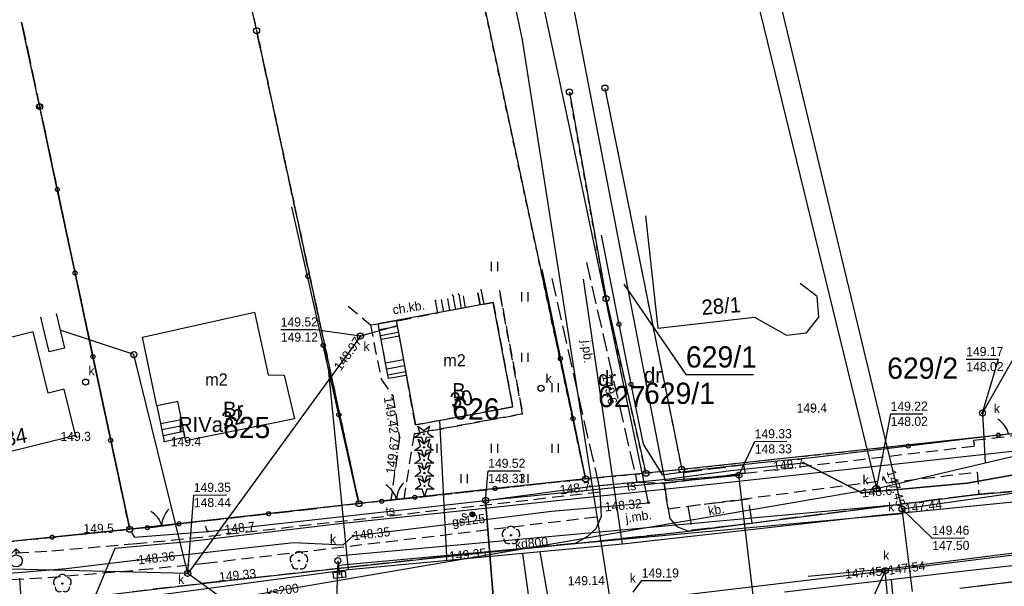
# Model space of a CAD drawing. Extents: x 7582895 to 7584772, y 6020395 to 6021139.
# Tile 29 of 49: x 7584215 to 7584296, y 6020698 to 6020745. Entities that reach past the tile are written whole.
import ezdxf
from ezdxf.enums import TextEntityAlignment as Align

# ---------------------------------------------------------------- set-up
doc = ezdxf.new("R2010")
doc.units = 0
for name, pattern in [('1_1', [0]), ('1_14', [1, -1]), ('1_OTDN_B', [0]), ('1_OTDN_BG', [0]), ('1_OTKC', [1.5, 1, -0.5]), ('1_OTKJ', [2, 1.5, -0.5]), ('1_OTKK', [0]), ('1_OTKU', [2, 1.5, -0.5]), ('1_OTZI', [1.5, 1, -0.5]), ('1_OTZT', [1.5, 1, -0.5]), ('3_EGBS', [0]), ('3_EGBSG', [0]), ('3_EGBU_A', [0]), ('4_SUGP', [0]), ('4_SUKP', [0]), ('4_SUKU', [0]), ('4_SULO', [0]), ('4_SUTP_A', [0]), ('4_SUWP', [0]), ('GDE', [0]), ('GUK', [2, 1.5, -0.5]), ('GUZ', [1, 0.5, -0.5])]:
    doc.linetypes.add(name, pattern=pattern)
doc.layers.get('0').update_dxf_attribs({"linetype": 'CONTINUOUS'})
for name, color, linetype in [('Dzialki', 7, 'GDE'), ('EADTD_T_0', 216, 'CONTINUOUS'), ('EGBB_E_T_0', 7, 'CONTINUOUS'), ('EGBB_L_0', 36, '3_EGBU_A'), ('EGBE_L_3', 7, '3_EGBS'), ('Kontury', 3, 'GUK'), ('Numery_dzialek', 7, 'CONTINUOUS'), ('Numery_konturow', 3, 'CONTINUOUS'), ('Numery_uzytkow', 3, 'CONTINUOUS'), ('OTD_L_12', 7, 'CONTINUOUS'), ('OTK_E_T_0', 7, 'CONTINUOUS'), ('OTK_E_T_1', 7, 'CONTINUOUS'), ('OTK_E_T_3', 7, 'CONTINUOUS'), ('OTK_L_0', 7, '1_OTKJ'), ('OTK_L_1', 7, '1_OTKK'), ('OTK_L_2', 7, '1_OTKC'), ('OTK_L_4', 7, '1_OTKU'), ('OTO_L_0', 7, 'CONTINUOUS'), ('OTO_L_1', 7, 'CONTINUOUS'), ('OTR_T_0', 7, 'CONTINUOUS'), ('OTR_T_1', 7, 'CONTINUOUS'), ('OTZ_L_3', 7, '1_OTZT'), ('OTZ_T_0', 96, 'CONTINUOUS'), ('OTZ_T_1', 96, 'CONTINUOUS'), ('Punkty', 7, 'CONTINUOUS'), ('SUGP_E_T_0', 52, 'CONTINUOUS'), ('SUGP_L_0', 52, '4_SUGP'), ('SUGR_T_0', 52, 'CONTINUOUS'), ('SUK_E_T_4', 36, 'CONTINUOUS'), ('SUK_L_6', 36, '4_SUKU'), ('SUK_T_1', 36, 'CONTINUOUS'), ('SUK_T_3', 36, 'CONTINUOUS'), ('SUKP_E_T_0', 36, 'CONTINUOUS'), ('SUKP_L_0', 36, '4_SUKP'), ('SUKR_T_0', 36, 'CONTINUOUS'), ('SUL_L_1', 7, '4_SULO'), ('SUP_E_T_1', 7, 'CONTINUOUS'), ('SUP_T_0', 7, 'CONTINUOUS'), ('SUP_T_4', 7, 'CONTINUOUS'), ('SUS_E_T_0', 7, 'CONTINUOUS'), ('SUS_T_0', 7, 'CONTINUOUS'), ('SUTP_E_T_0', 30, 'CONTINUOUS'), ('SUTP_L_0', 30, '4_SUTP_A'), ('SUTR_T_0', 30, 'CONTINUOUS'), ('SUW_T_2', 5, 'CONTINUOUS'), ('SUWP_L_0', 5, '4_SUWP'), ('Uzytki', 3, 'GUZ')]:
    doc.layers.add(name, color=color, linetype=linetype)

# ---------------------------------------------------------------- blocks, each defined once
blk = doc.blocks.new('GRT')
at = {"linetype": 'CONTINUOUS'}
blk.add_circle((0, 0), 0.25, dxfattribs=at)
blk = doc.blocks.new('1_OTRN')
at = {"linetype": 'CONTINUOUS'}
blk.add_circle((0, 0), 0.045, dxfattribs=at)
blk = doc.blocks.new('1_OTRS')
at = {"linetype": 'CONTINUOUS'}
blk.add_circle((0, 0), 0.045, dxfattribs=at)
blk = doc.blocks.new('1_OTZG')
at = {"linetype": 'CONTINUOUS'}
for p, q in [((-0.7823, -0.265), (-0.3012, 0.0938)), ((-0.3012, 0.0938), (-0.4937, 0.6621)), ((-0.4937, 0.6621), (-0.0039, 0.3155)), ((-0.0039, 0.3155), (0.4771, 0.6742)), ((0.4771, 0.6742), (0.2988, 0.1012)), ((0.2988, 0.1012), (0.7886, -0.2455)), ((-0.1823, -0.2575), (-0.7823, -0.265)), ((0.0103, -0.8259), (-0.1823, -0.2575)), ((0.1886, -0.2529), (0.0103, -0.8259)), ((0.7886, -0.2455), (0.1886, -0.2529))]:
    blk.add_line(p, q, dxfattribs=at)
blk.add_circle((0, 0), 0.045, dxfattribs=at)
blk = doc.blocks.new('1_OTZL')
at = {"linetype": 'CONTINUOUS'}
blk.add_circle((0, 0), 0.045, dxfattribs=at)
for centre, start, end in [((-0.357, 0.116), 102.14447, 221.86002), ((0, 0.375), 30.14012, 149.85988), ((0.357, 0.116), 318.13998, 77.85553), ((-0.22, -0.303), 174.14818, 293.85423), ((0.22, -0.303), 246.14577, 5.85182)]:
    blk.add_arc(centre, 0.375, start, end, dxfattribs=at)
blk = doc.blocks.new('1_OTZT')
at = {"linetype": 'CONTINUOUS'}
for p, q in [((-0.2625, -0.375), (-0.2625, 0.375)), ((0.2625, -0.375), (0.2625, 0.375))]:
    blk.add_line(p, q, dxfattribs=at)
blk = doc.blocks.new('4_SUPS')
at = {"linetype": 'CONTINUOUS'}
blk.add_circle((0, 0), 0.0625, dxfattribs=at)
blk = doc.blocks.new('4_SUKK')
at = {"linetype": 'CONTINUOUS'}
for p, q in [((-0.5, -0.25), (-0.5, 0.25)), ((-0.5, 0.25), (0.5, 0.25)), ((-0.175, 0.25), (-0.175, -0.25)), ((0.175, 0.25), (0.175, -0.25)), ((0.5, 0.25), (0.5, -0.25)), ((0.5, -0.25), (-0.5, -0.25))]:
    blk.add_line(p, q, dxfattribs=at)
blk = doc.blocks.new('4_SUKS')
at = {"linetype": 'CONTINUOUS'}
blk.add_circle((0, 0), 0.25, dxfattribs=at)
blk = doc.blocks.new('4_SUPK')
at = {"linetype": 'CONTINUOUS'}
blk.add_circle((0, 0), 0.25, dxfattribs=at)
blk = doc.blocks.new('4_SUPW')
at = {"linetype": 'CONTINUOUS'}
blk.add_circle((0, 0), 0.25, dxfattribs=at)
blk = doc.blocks.new('4_SUSU')
at = {"linetype": 'CONTINUOUS'}
for radius in [0.2, 0.175, 0.15, 0.125, 0.1, 0.075, 0.05, 0.025, 0.00715]:
    blk.add_circle((0, 0), radius, dxfattribs=at)
blk = doc.blocks.new('4_SUWH')
at = {"linetype": 'CONTINUOUS'}
for p, q in [((0, 1), (-0.3536, 0.6464)), ((0, 1), (0.3536, 0.6464)), ((0, 0.5), (0, 1))]:
    blk.add_line(p, q, dxfattribs=at)
blk.add_circle((0, 0), 0.5, dxfattribs=at)

msp = doc.modelspace()

# ---------------------------------------------------------------- linework, layer by layer
at = {"layer": 'Dzialki'}
for p, q in [((7584253, 6020747.62), (7584261.64, 6020707.33)), ((7584234.48, 6020744.29), (7584242.93, 6020705.3)), ((7584260.3, 6020739.23), (7584263.33, 6020722.19)), ((7584263.23, 6020739.56), (7584269.57, 6020708.12)), ((7584216.57, 6020738.04), (7584224.01, 6020703.18)), ((7584263.33, 6020722.19), (7584266.62, 6020707.8)), ((7584300.68, 6020711.48), (7584269.57, 6020708.12)), ((7584266.62, 6020707.8), (7584261.64, 6020707.33)), ((7584269.57, 6020708.12), (7584266.62, 6020707.8)), ((7584261.64, 6020707.33), (7584242.93, 6020705.3)), ((7584242.93, 6020705.3), (7584224.01, 6020703.18)), ((7584224.01, 6020703.18), (7584204.99, 6020701.23))]:
    msp.add_line(p, q, dxfattribs=at)
at = {"layer": 'EGBB_L_0', "linetype": '3_EGBU_A'}
for p, q in [((7584266.57, 6020729.04), (7584267.61, 6020719.76)), ((7584280.74, 6020722.38), (7584279.36, 6020723.44)), ((7584280.89, 6020720.67), (7584280.74, 6020722.38)), ((7584254.02, 6020721.88), (7584246, 6020720.39)), ((7584255.62, 6020713.27), (7584254.02, 6020721.88)), ((7584225.07, 6020719.03), (7584234.31, 6020721.08)), ((7584234.31, 6020721.08), (7584235.45, 6020715.91)), ((7584246, 6020720.39), (7584247.6, 6020711.78)), ((7584267.61, 6020719.76), (7584275.58, 6020720.66)), ((7584275.58, 6020720.66), (7584278.21, 6020719.18)), ((7584279.87, 6020719.38), (7584280.89, 6020720.67)), ((7584216.04, 6020719.46), (7584206.86, 6020717.19)), ((7584217.28, 6020714.41), (7584216.04, 6020719.46)), ((7584226.25, 6020713.36), (7584225.07, 6020719.03)), ((7584278.21, 6020719.18), (7584279.87, 6020719.38)), ((7584235.45, 6020715.91), (7584236.76, 6020715.88)), ((7584236.76, 6020715.88), (7584237.6, 6020712.28)), ((7584218.6, 6020714.74), (7584217.28, 6020714.41)), ((7584219.53, 6020710.95), (7584218.6, 6020714.74)), ((7584227.97, 6020713.72), (7584226.25, 6020713.36)), ((7584228.63, 6020710.48), (7584227.97, 6020713.72)), ((7584247.6, 6020711.78), (7584255.62, 6020713.27)), ((7584237.6, 6020712.28), (7584228.63, 6020710.48)), ((7584209.05, 6020708.36), (7584219.53, 6020710.95))]:
    msp.add_line(p, q, dxfattribs=at)
at = {"layer": 'EGBE_L_3', "linetype": '3_EGBS'}
for p, q in [((7584249.44, 6020721.03), (7584249.24, 6020722.04)), ((7584249.73, 6020722.12), (7584249.91, 6020721.12)), ((7584250.23, 6020722.21), (7584250.4, 6020721.21)), ((7584250.72, 6020722.29), (7584250.89, 6020721.3)), ((7584251.21, 6020722.38), (7584251.38, 6020721.39)), ((7584251.52, 6020722.43), (7584251.7, 6020721.45)), ((7584252.75, 6020722.67), (7584252.93, 6020721.68)), ((7584251.7, 6020721.45), (7584249.44, 6020721.03)), ((7584252.93, 6020721.68), (7584251.7, 6020721.45)), ((7584246, 6020720.39), (7584244.53, 6020720.11)), ((7584244.53, 6020720.12), (7584246, 6020720.39)), ((7584244.76, 6020718.84), (7584244.53, 6020720.12)), ((7584246.09, 6020719.9), (7584244.62, 6020719.62)), ((7584246.18, 6020719.41), (7584244.71, 6020719.13)), ((7584246.24, 6020719.11), (7584244.76, 6020718.84)), ((7584245.13, 6020716.87), (7584244.76, 6020718.84)), ((7584246.24, 6020719.11), (7584246.6, 6020717.15)), ((7584246.6, 6020717.15), (7584245.13, 6020716.87)), ((7584245.37, 6020715.62), (7584245.13, 6020716.87)), ((7584246.69, 6020716.66), (7584245.22, 6020716.38)), ((7584246.78, 6020716.17), (7584245.32, 6020715.89)), ((7584246.84, 6020715.87), (7584245.37, 6020715.62)), ((7584227.97, 6020713.72), (7584226.25, 6020713.36)), ((7584226.25, 6020713.36), (7584226.55, 6020711.89)), ((7584228.27, 6020712.24), (7584227.97, 6020713.72)), ((7584226.55, 6020711.89), (7584228.27, 6020712.24)), ((7584226.56, 6020711.89), (7584228.27, 6020712.24)), ((7584228.57, 6020710.77), (7584228.27, 6020712.24)), ((7584226.66, 6020711.4), (7584228.37, 6020711.75)), ((7584226.76, 6020710.91), (7584228.47, 6020711.26)), ((7584226.86, 6020710.42), (7584228.57, 6020710.77))]:
    msp.add_line(p, q, dxfattribs=at)
at = {"layer": 'EGBE_L_3', "linetype": '3_EGBSG'}
for p, q in [((7584246, 6020720.39), (7584246.24, 6020719.11)), ((7584246.6, 6020717.15), (7584246.84, 6020715.87)), ((7584226.55, 6020711.89), (7584226.86, 6020710.42))]:
    msp.add_line(p, q, dxfattribs=at)
at = {"layer": 'EGBE_L_3', "linetype": '3_EGBS'}
for p in [(7584249.24, 6020722.04), (7584246.6, 6020717.15), (7584226.86, 6020710.42)]:
    msp.add_point(p, dxfattribs=at)
at = {"layer": 'Kontury'}
for p, q in [((7584242.93, 6020705.3), (7584234.05, 6020746.3)), ((7584215.09, 6020745), (7584224.01, 6020703.18)), ((7584224.01, 6020703.18), (7584242.93, 6020705.3))]:
    msp.add_line(p, q, dxfattribs=at)
at = {"layer": 'Numery_dzialek', "linetype": 'CONTINUOUS'}
for p, q in [((7584264.807, 6020723.384), (7584269.918, 6020715.933)), ((7584269.918, 6020715.933), (7584275.492, 6020715.933))]:
    msp.add_line(p, q, dxfattribs=at)
at = {"layer": 'OTD_L_12', "linetype": '1_OTDN_B'}
for p, q in [((7584252.98, 6020722.98), (7584253.23, 6020721.73)), ((7584253.23, 6020721.73), (7584252.93, 6020721.68))]:
    msp.add_line(p, q, dxfattribs=at)
at = {"layer": 'OTD_L_12', "linetype": '1_1'}
for p, q in [((7584250.79, 6020722.31), (7584250.63, 6020722.53)), ((7584251.28, 6020722.39), (7584251.11, 6020722.62))]:
    msp.add_line(p, q, dxfattribs=at)
at = {"layer": 'OTD_L_12', "linetype": '1_OTDN_BG'}
msp.add_line((7584252.93, 6020721.68), (7584252.75, 6020722.67), dxfattribs=at)
at = {"layer": 'OTK_L_0', "linetype": '1_OTKJ'}
for p, q in [((7584261.7, 6020725.17), (7584265.88, 6020707.07)), ((7584262.75, 6020706.8), (7584258.77, 6020724.29)), ((7584262.75, 6020706.8), (7584265.88, 6020707.07)), ((7584262.84, 6020706.24), (7584262.75, 6020706.8)), ((7584265.88, 6020707.07), (7584268.11, 6020706.98)), ((7584268.11, 6020706.98), (7584268.44, 6020704.86)), ((7584262.96, 6020704.26), (7584262.84, 6020706.24)), ((7584293.04, 6020705.93), (7584270.14, 6020703.02)), ((7584294, 6020706.05), (7584293.04, 6020705.93)), ((7584299.38, 6020706.52), (7584294, 6020706.05)), ((7584262.52, 6020703.23), (7584262.96, 6020704.26)), ((7584268.44, 6020704.86), (7584268.58, 6020704.08)), ((7584268.58, 6020704.08), (7584269.16, 6020703.4)), ((7584269.16, 6020703.4), (7584270.14, 6020703.02)), ((7584260.74, 6020702.02), (7584270.14, 6020703.02)), ((7584260.74, 6020702.02), (7584261.83, 6020702.6)), ((7584261.83, 6020702.6), (7584262.52, 6020703.23)), ((7584260.74, 6020702.02), (7584249.39, 6020700.85)), ((7584249.39, 6020700.85), (7584243.69, 6020700.22)), ((7584243.69, 6020700.22), (7584231.42, 6020698.87)), ((7584311.36, 6020700.63), (7584292.54, 6020698.29)), ((7584231.42, 6020698.87), (7584224.28, 6020698.03))]:
    msp.add_line(p, q, dxfattribs=at)
at = {"layer": 'OTK_L_1', "linetype": '1_OTKK'}
for p, q in [((7584270.14, 6020703.02), (7584293.04, 6020705.93)), ((7584293.04, 6020705.93), (7584294, 6020706.05)), ((7584294, 6020706.05), (7584299.38, 6020706.52)), ((7584260.74, 6020702.02), (7584265.95, 6020702.57)), ((7584265.95, 6020702.57), (7584270.14, 6020703.02)), ((7584250.38, 6020700.96), (7584260.74, 6020702.02)), ((7584231.42, 6020698.87), (7584250.38, 6020700.96)), ((7584311.36, 6020700.63), (7584292.54, 6020698.29)), ((7584214.42, 6020696.88), (7584231.42, 6020698.87))]:
    msp.add_line(p, q, dxfattribs=at)
at = {"layer": 'OTK_L_2', "linetype": '1_OTKC'}
for p, q in [((7584252.98, 6020722.98), (7584253.23, 6020721.73)), ((7584256.44, 6020712.7), (7584254.52, 6020722.9)), ((7584249.44, 6020721.03), (7584249.24, 6020722.04)), ((7584242.04, 6020721.57), (7584243.88, 6020720.05)), ((7584253.23, 6020721.73), (7584254.02, 6020721.88)), ((7584254.02, 6020721.88), (7584255.62, 6020713.27)), ((7584244.53, 6020720.12), (7584246, 6020720.39)), ((7584246, 6020720.39), (7584246.26, 6020720.39)), ((7584246.26, 6020720.39), (7584249.44, 6020721.03)), ((7584243.88, 6020720.05), (7584244.77, 6020715.55)), ((7584244.76, 6020718.84), (7584244.53, 6020720.12)), ((7584245.13, 6020716.87), (7584244.76, 6020718.84)), ((7584245.37, 6020715.62), (7584245.13, 6020716.87)), ((7584244.77, 6020715.55), (7584245.72, 6020714.17)), ((7584246.84, 6020715.87), (7584245.37, 6020715.62)), ((7584247.6, 6020711.78), (7584246.84, 6020715.87)), ((7584245.72, 6020714.17), (7584246.28, 6020710.75)), ((7584255.62, 6020713.27), (7584247.6, 6020711.78)), ((7584247.48, 6020711.05), (7584256.44, 6020712.7)), ((7584246.28, 6020710.75), (7584245.57, 6020705.58)), ((7584247.48, 6020711.05), (7584246.63, 6020705.7)), ((7584293.69, 6020710.53), (7584297.86, 6020711.01)), ((7584274.82, 6020707.81), (7584293.73, 6020710.04)), ((7584293.73, 6020710.04), (7584293.69, 6020710.53)), ((7584269.78, 6020707.18), (7584274.82, 6020707.81)), ((7584286.17, 6020707.2), (7584286.2, 6020707.53)), ((7584286.2, 6020707.53), (7584286.48, 6020707.01)), ((7584286.48, 6020707.01), (7584293.96, 6020707.9)), ((7584293.96, 6020707.9), (7584294.1, 6020706.06)), ((7584268.11, 6020706.98), (7584269.78, 6020707.18)), ((7584268.44, 6020704.86), (7584268.11, 6020706.98)), ((7584268.44, 6020704.86), (7584286.17, 6020707.2)), ((7584262.84, 6020706.24), (7584229.93, 6020702.51)), ((7584262.96, 6020704.26), (7584262.84, 6020706.24)), ((7584294.1, 6020706.06), (7584297.52, 6020706.36)), ((7584246.63, 6020705.7), (7584245.57, 6020705.58)), ((7584230.26, 6020700.38), (7584262.96, 6020704.26)), ((7584229.93, 6020702.51), (7584224.56, 6020701.97)), ((7584224.56, 6020701.97), (7584217.18, 6020701.35)), ((7584217.18, 6020701.35), (7584211.56, 6020701.01)), ((7584224.94, 6020699.85), (7584230.26, 6020700.38)), ((7584209.77, 6020698.79), (7584217.29, 6020699.21)), ((7584217.29, 6020699.21), (7584224.94, 6020699.85))]:
    msp.add_line(p, q, dxfattribs=at)
at = {"layer": 'OTK_L_2', "linetype": '1_14'}
msp.add_line((7584243.88, 6020720.05), (7584244.53, 6020720.12), dxfattribs=at)
at = {"layer": 'OTK_L_4', "linetype": '1_OTKU'}
for p, q in [((7584269.74, 6020707.87), (7584274.67, 6020708.5)), ((7584274.67, 6020708.5), (7584274.82, 6020707.81)), ((7584269.78, 6020707.18), (7584269.74, 6020707.87)), ((7584274.82, 6020707.81), (7584269.78, 6020707.18)), ((7584275.09, 6020705.65), (7584270.08, 6020705.06)), ((7584270.08, 6020705.06), (7584270.42, 6020703.12)), ((7584275.38, 6020703.67), (7584275.09, 6020705.65)), ((7584270.42, 6020703.12), (7584275.38, 6020703.67))]:
    msp.add_line(p, q, dxfattribs=at)
at = {"layer": 'OTO_L_0'}
for p, q in [((7584216.55, 6020738.1), (7584215.08, 6020745)), ((7584218.03, 6020731.2), (7584216.55, 6020738.1)), ((7584219.5, 6020724.31), (7584218.03, 6020731.2)), ((7584238.69, 6020724.05), (7584237.4, 6020729.77)), ((7584262.91, 6020727.44), (7584264.39, 6020720.09)), ((7584258.03, 6020724.59), (7584259.56, 6020717.25)), ((7584220.97, 6020717.41), (7584219.5, 6020724.31)), ((7584239.98, 6020718.34), (7584238.69, 6020724.05)), ((7584264.39, 6020720.09), (7584265.38, 6020715.14)), ((7584241.27, 6020712.62), (7584239.98, 6020718.34)), ((7584222.44, 6020710.51), (7584220.97, 6020717.41)), ((7584259.56, 6020717.25), (7584260.6, 6020712.3)), ((7584265.38, 6020715.14), (7584266.38, 6020710.2)), ((7584242.92, 6020705.3), (7584241.27, 6020712.62)), ((7584260.6, 6020712.3), (7584261.63, 6020707.35)), ((7584295.71, 6020710.94), (7584288.27, 6020710.04)), ((7584224.01, 6020703.18), (7584222.44, 6020710.51)), ((7584266.38, 6020710.2), (7584267.99, 6020707.63)), ((7584288.27, 6020710.04), (7584280.55, 6020709.11)), ((7584280.55, 6020709.11), (7584275.82, 6020708.63)), ((7584275.82, 6020708.63), (7584270.59, 6020708.04)), ((7584261.63, 6020707.35), (7584254.17, 6020706.54)), ((7584270.59, 6020708.04), (7584267.99, 6020707.63)), ((7584254.17, 6020706.54), (7584247.54, 6020705.81)), ((7584242.92, 6020705.3), (7584235.47, 6020704.46)), ((7584244.8, 6020705.49), (7584242.92, 6020705.3)), ((7584235.47, 6020704.46), (7584228.08, 6020703.63)), ((7584225.47, 6020703.31), (7584224.01, 6020703.18)), ((7584210.15, 6020701.79), (7584217.61, 6020702.53)), ((7584217.61, 6020702.53), (7584224.01, 6020703.18))]:
    msp.add_line(p, q, dxfattribs=at)
for centre in [(7584216.55, 6020738.1), (7584218.03, 6020731.2), (7584219.5, 6020724.31), (7584238.69, 6020724.05), (7584264.39, 6020720.09), (7584239.98, 6020718.34), (7584220.97, 6020717.41), (7584259.56, 6020717.25), (7584265.38, 6020715.14), (7584241.27, 6020712.62), (7584260.6, 6020712.3), (7584222.44, 6020710.51), (7584288.27, 6020710.04), (7584254.17, 6020706.54), (7584235.47, 6020704.46), (7584217.61, 6020702.53)]:
    msp.add_circle(centre, 0.17, dxfattribs=at)
at = {"layer": 'OTO_L_1'}
for p, q in [((7584295.71, 6020710.94), (7584296.06, 6020710.98)), ((7584295.81, 6020710.96), (7584297.3, 6020711.13)), ((7584245.3, 6020705.55), (7584246.79, 6020705.73)), ((7584246.79, 6020705.73), (7584247.54, 6020705.81)), ((7584244.8, 6020705.49), (7584245.55, 6020705.58)), ((7584225.47, 6020703.31), (7584226.16, 6020703.39)), ((7584225.91, 6020703.36), (7584227.4, 6020703.55)), ((7584227.4, 6020703.55), (7584228.08, 6020703.63))]:
    msp.add_line(p, q, dxfattribs=at)
for centre in [(7584295.71, 6020710.94), (7584247.54, 6020705.81), (7584244.8, 6020705.49), (7584225.47, 6020703.31), (7584228.08, 6020703.63)]:
    msp.add_circle(centre, 0.17, dxfattribs=at)
for centre, start, end in [((7584294.617, 6020710.542), 14.44068, 58.51506), ((7584244.108, 6020705.132), 14.67297, 58.74734), ((7584248.042, 6020705.596), 134.70969, 178.78406), ((7584224.721, 6020702.939), 14.93638, 59.01075), ((7584228.653, 6020703.422), 134.9731, 179.04747)]:
    msp.add_arc(centre, 2, start, end, dxfattribs=at)
at = {"layer": 'OTZ_L_3', "linetype": '1_OTZI'}
for p, q in [((7584261.63, 6020707.35), (7584258.03, 6020724.59)), ((7584254.52, 6020722.9), (7584256.44, 6020712.7)), ((7584256.44, 6020712.7), (7584247.48, 6020711.05)), ((7584247.48, 6020711.05), (7584246.68, 6020706.04)), ((7584246.63, 6020705.7), (7584261.63, 6020707.35)), ((7584246.68, 6020706.04), (7584246.63, 6020705.7))]:
    msp.add_line(p, q, dxfattribs=at)
at = {"layer": 'SUGP_L_0', "linetype": '4_SUGP'}
for p, q in [((7584260.57, 6020735.22), (7584255.06, 6020760.76)), ((7584266.83, 6020705.37), (7584260.57, 6020735.22)), ((7584340.98, 6020706.75), (7584287.21, 6020699.98)), ((7584258.82, 6020704.67), (7584266.83, 6020705.37)), ((7584248.34, 6020703.34), (7584258.82, 6020704.67)), ((7584242.46, 6020702.64), (7584248.34, 6020703.34)), ((7584241.63, 6020701.9), (7584242.46, 6020702.64)), ((7584224.7, 6020700.65), (7584237.56, 6020702.09)), ((7584237.56, 6020702.09), (7584241.63, 6020701.9)), ((7584218.75, 6020699.94), (7584224.7, 6020700.65)), ((7584211.68, 6020699.38), (7584218.75, 6020699.94)), ((7584287.21, 6020699.98), (7584280, 6020699.29))]:
    msp.add_line(p, q, dxfattribs=at)
at = {"layer": 'SUK_L_6', "linetype": '4_SUKU'}
for p, q in [((7584217.35, 6020717.81), (7584216.67, 6020720.66)), ((7584217.94, 6020720.96), (7584218.62, 6020718.11)), ((7584218.62, 6020718.11), (7584217.35, 6020717.81))]:
    msp.add_line(p, q, dxfattribs=at)
at = {"layer": 'SUKP_L_0', "linetype": '4_SUKP'}
for p, q in [((7584245.67, 6020795.31), (7584256.39, 6020743.54)), ((7584271.9, 6020762.75), (7584285.64, 6020706.55)), ((7584276.33, 6020752.31), (7584287.75, 6020704.86)), ((7584256.39, 6020743.54), (7584263.68, 6020697.07)), ((7584299.41, 6020721.62), (7584294.4, 6020712.77)), ((7584224.35, 6020717.58), (7584218.26, 6020719.61)), ((7584246.08, 6020719.95), (7584243.05, 6020719.11)), ((7584243.05, 6020719.11), (7584228.8, 6020699.54)), ((7584228.8, 6020699.54), (7584224.35, 6020717.58)), ((7584294.4, 6020712.77), (7584294.63, 6020708.65)), ((7584294.63, 6020708.65), (7584297.93, 6020709.44)), ((7584285.64, 6020706.55), (7584294.63, 6020708.65)), ((7584287.75, 6020704.86), (7584311.05, 6020708.17)), ((7584285.64, 6020706.55), (7584231.83, 6020697.33)), ((7584241.15, 6020700.99), (7584287.72, 6020705.26)), ((7584287.79, 6020704.46), (7584241.23, 6020700.19)), ((7584287.75, 6020704.86), (7584288.6, 6020698.05)), ((7584286.37, 6020699.76), (7584312.03, 6020702.94)), ((7584228.8, 6020699.54), (7584183.43, 6020700.62)), ((7584241.19, 6020700.59), (7584240.92, 6020693)), ((7584241.19, 6020700.59), (7584241.32, 6020699.42)), ((7584231.83, 6020697.33), (7584228.8, 6020699.54)), ((7584263.68, 6020697.07), (7584286.37, 6020699.76)), ((7584287.44, 6020688.08), (7584286.37, 6020699.76))]:
    msp.add_line(p, q, dxfattribs=at)
at = {"layer": 'SUKR_T_0', "linetype": 'CONTINUOUS'}
for p, q in [((7584236.48, 6020719.64), (7584239.11, 6020719.66)), ((7584243.05, 6020719.11), (7584239.11, 6020719.66)), ((7584293.06, 6020717.2), (7584295.72, 6020717.22)), ((7584294.4, 6020712.77), (7584295.72, 6020717.22)), ((7584285.64, 6020706.55), (7584286.82, 6020712.69)), ((7584286.82, 6020712.69), (7584289.48, 6020712.71)), ((7584228.8, 6020699.54), (7584229.3, 6020706)), ((7584229.3, 6020706), (7584232.01, 6020706.02)), ((7584287.75, 6020704.86), (7584290.25, 6020702.46)), ((7584290.25, 6020702.46), (7584292.91, 6020702.48)), ((7584286.37, 6020699.76), (7584285.24, 6020697.27)), ((7584265.57, 6020698), (7584266.27, 6020698.95)), ((7584266.27, 6020698.95), (7584268.74, 6020698.95))]:
    msp.add_line(p, q, dxfattribs=at)
at = {"layer": 'SUL_L_1', "linetype": '4_SULO'}
for p, q in [((7584284.43, 6020706.18), (7584279.62, 6020708.65)), ((7584299.75, 6020708.15), (7584293.12, 6020706.98)), ((7584262.01, 6020706.72), (7584268.57, 6020707.34)), ((7584293.12, 6020706.98), (7584284.43, 6020706.18)), ((7584253.38, 6020705.56), (7584254.46, 6020692.21))]:
    msp.add_line(p, q, dxfattribs=at)
at = {"layer": 'SUTP_L_0', "linetype": '4_SUTP_A'}
for p, q in [((7584268.21, 6020707.17), (7584259.76, 6020750.94)), ((7584308.89, 6020710.98), (7584294.87, 6020709.38)), ((7584294.87, 6020709.38), (7584272.75, 6020706.96)), ((7584273.62, 6020708.04), (7584279.62, 6020708.65)), ((7584279.62, 6020708.65), (7584284.43, 6020706.18)), ((7584293.12, 6020706.98), (7584299.75, 6020708.15)), ((7584253.24, 6020705.55), (7584274.29, 6020707.64)), ((7584262.01, 6020706.72), (7584268.57, 6020707.34)), ((7584274.29, 6020707.64), (7584268.21, 6020707.17)), ((7584268.57, 6020707.34), (7584273.62, 6020708.04)), ((7584275.83, 6020694.9), (7584274.29, 6020707.64)), ((7584272.75, 6020706.96), (7584241.11, 6020703.59)), ((7584253.38, 6020705.56), (7584262.01, 6020706.72)), ((7584284.43, 6020706.18), (7584293.12, 6020706.98)), ((7584230.43, 6020703), (7584253.38, 6020705.56)), ((7584254.46, 6020692.21), (7584253.38, 6020705.56)), ((7584241.11, 6020703.59), (7584228.8, 6020702.15)), ((7584230.43, 6020703), (7584230.27, 6020703.43)), ((7584224.16, 6020702.91), (7584224.41, 6020702.52)), ((7584224.41, 6020702.52), (7584230.43, 6020703)), ((7584228.8, 6020702.15), (7584222.78, 6020701.6)), ((7584222.78, 6020701.6), (7584217.02, 6020687.81))]:
    msp.add_line(p, q, dxfattribs=at)
at = {"layer": 'SUTR_T_0', "linetype": 'CONTINUOUS'}
for p, q in [((7584274.29, 6020707.64), (7584275.6, 6020710.42)), ((7584275.6, 6020710.42), (7584278.26, 6020710.44)), ((7584253.38, 6020705.56), (7584253.6, 6020708)), ((7584253.6, 6020708), (7584256.26, 6020708))]:
    msp.add_line(p, q, dxfattribs=at)
at = {"layer": 'SUWP_L_0', "linetype": '4_SUWP'}
for p, q in [((7584264.69, 6020701.96), (7584261.47, 6020723.8)), ((7584242.07, 6020699.84), (7584240.45, 6020716.17)), ((7584249.59, 6020712.15), (7584250.15, 6020700.94)), ((7584301.73, 6020705.89), (7584285.58, 6020704.29)), ((7584285.58, 6020704.29), (7584264.69, 6020701.96)), ((7584264.69, 6020701.96), (7584242.07, 6020699.84)), ((7584310.08, 6020701.66), (7584292.21, 6020699.65)), ((7584250.15, 6020700.94), (7584250.17, 6020700.6)), ((7584256.42, 6020701.19), (7584258.63, 6020685.23)), ((7584257.87, 6020701.32), (7584260.6, 6020685.47)), ((7584242.07, 6020699.84), (7584215.09, 6020696.25)), ((7584292.21, 6020699.65), (7584278.06, 6020698)), ((7584214.91, 6020699.14), (7584215.09, 6020696.25)), ((7584286.87, 6020699.03), (7584287.11, 6020696.11))]:
    msp.add_line(p, q, dxfattribs=at)
at = {"layer": 'Uzytki'}
for p, q in [((7584261.64, 6020707.33), (7584253, 6020747.62)), ((7584234.05, 6020746.3), (7584242.93, 6020705.3)), ((7584224.01, 6020703.18), (7584215.09, 6020745)), ((7584263.33, 6020722.19), (7584260.3, 6020739.23)), ((7584263.23, 6020739.56), (7584269.57, 6020708.12)), ((7584266.62, 6020707.8), (7584263.33, 6020722.19)), ((7584269.57, 6020708.12), (7584300.68, 6020711.48)), ((7584261.64, 6020707.33), (7584266.62, 6020707.8)), ((7584266.62, 6020707.8), (7584269.57, 6020708.12)), ((7584242.93, 6020705.3), (7584261.64, 6020707.33)), ((7584224.01, 6020703.18), (7584242.93, 6020705.3)), ((7584204.99, 6020701.23), (7584224.01, 6020703.18))]:
    msp.add_line(p, q, dxfattribs=at)

# ---------------------------------------------------------------- block references
at = {"layer": 'OTR_T_0'}
for p in [(7584245.72, 6020714.17), (7584246.28, 6020710.75), (7584250.38, 6020700.96), (7584231.42, 6020698.87)]:
    msp.add_blockref('1_OTRS', p, dxfattribs=at)
at = {"layer": 'OTR_T_1', "rotation": 0.413845}
for p in [(7584263.63, 6020714.73), (7584280.34, 6020713.18), (7584219.55, 6020710.85), (7584228.65, 6020710.41), (7584223.96, 6020703.21)]:
    msp.add_blockref('1_OTRN', p, dxfattribs=at)
at = {"layer": 'OTZ_L_3'}
for p in [(7584254.13, 6020724.85), (7584256.63, 6020722.35), (7584256.63, 6020717.35), (7584259.13, 6020714.85), (7584249.13, 6020709.85), (7584254.13, 6020709.85), (7584259.13, 6020709.85), (7584251.63, 6020707.35), (7584256.63, 6020707.35)]:
    msp.add_blockref('1_OTZT', p, dxfattribs=at)
at = {"layer": 'OTZ_T_0'}
for p in [(7584255.48, 6020702.68), (7584237.98, 6020700.59), (7584218.45, 6020698.71)]:
    msp.add_blockref('1_OTZL', p, dxfattribs=at)
at = {"layer": 'OTZ_T_1'}
for p in [(7584248.29, 6020711.01), (7584248.3, 6020709.94), (7584248.31, 6020708.88), (7584248.33, 6020707.81), (7584248.34, 6020706.74)]:
    msp.add_blockref('1_OTZG', p, dxfattribs=at)
at = {"layer": 'Punkty'}
for p in [(7584234.48, 6020744.29), (7584260.3, 6020739.23), (7584263.23, 6020739.56), (7584216.57, 6020738.04), (7584263.33, 6020722.19), (7584269.57, 6020708.12), (7584261.64, 6020707.33), (7584266.62, 6020707.8), (7584242.93, 6020705.3), (7584224.01, 6020703.18)]:
    msp.add_blockref('GRT', p, dxfattribs=at)
at = {"layer": 'SUGR_T_0'}
for p in [(7584266.83, 6020705.37), (7584242.46, 6020702.64), (7584224.7, 6020700.65)]:
    msp.add_blockref('4_SUPS', p, dxfattribs=at)
at = {"layer": 'SUK_T_1', "rotation": 6.937632}
msp.add_blockref('4_SUKK', (7584241.32, 6020699.42), dxfattribs=at)
at = {"layer": 'SUK_T_3'}
for p in [(7584243.05, 6020719.11), (7584224.35, 6020717.58), (7584294.4, 6020712.77), (7584285.64, 6020706.55), (7584287.75, 6020704.86), (7584241.19, 6020700.59), (7584228.8, 6020699.54), (7584286.37, 6020699.76)]:
    msp.add_blockref('4_SUKS', p, dxfattribs=at)
at = {"layer": 'SUKR_T_0'}
for p in [(7584242.9, 6020718.9), (7584243.05, 6020719.11), (7584294.4, 6020712.77), (7584285.64, 6020706.55), (7584287.69, 6020705.1), (7584287.75, 6020704.86), (7584288, 6020704.89), (7584228.8, 6020699.54), (7584286.12, 6020699.73), (7584286.37, 6020699.76), (7584286.62, 6020699.79)]:
    msp.add_blockref('4_SUPS', p, dxfattribs=at)
at = {"layer": 'SUP_T_0'}
for p in [(7584274.29, 6020707.64), (7584253.38, 6020705.56)]:
    msp.add_blockref('4_SUPK', p, dxfattribs=at)
at = {"layer": 'SUP_T_4', "rotation": 0.413845}
for p in [(7584220.37, 6020715.32), (7584257.96, 6020714.81)]:
    msp.add_blockref('4_SUPW', p, dxfattribs=at)
at = {"layer": 'SUS_T_0'}
msp.add_blockref('4_SUSU', (7584252.29, 6020704.41), dxfattribs=at)
at = {"layer": 'SUTR_T_0'}
for p in [(7584279.62, 6020708.65), (7584274.29, 6020707.64), (7584262.01, 6020706.72), (7584284.43, 6020706.18), (7584253.38, 6020705.56), (7584230.43, 6020703)]:
    msp.add_blockref('4_SUPS', p, dxfattribs=at)
at = {"layer": 'SUW_T_2'}
msp.add_blockref('4_SUWH', (7584214.63, 6020700.57), dxfattribs=at)

# ---------------------------------------------------------------- texts
at = {"layer": 'EADTD_T_0'}
for s, rotation, p in [('28/1', 4.27585, (7584271.26, 6020720.85)), ('30', 10.34868, (7584250.59, 6020713.15)), ('32', 11.88865, (7584231.76, 6020711.57)), ('34', 10.91589, (7584213.79, 6020710.01))]:
    msp.add_text(s, height=1.25, rotation=rotation, dxfattribs=at).set_placement(p)
at = {"layer": 'EGBB_E_T_0'}
for p in [(7584250.82, 6020717.12), (7584231.17, 6020715.54)]:
    msp.add_text('m2', height=1, dxfattribs=at).set_placement(p, align=Align.MIDDLE)
at = {"layer": 'Numery_dzialek'}
for s, p in [('629/1', (7584269.92, 6020718.27)), ('629/2', (7584286.53, 6020717.34)), ('627', (7584262.67, 6020715)), ('629/1', (7584266.46, 6020715.27)), ('626', (7584250.63, 6020713.98)), ('625', (7584231.71, 6020712.45))]:
    msp.add_text(s, height=1.75, dxfattribs=at).set_placement(p, align=Align.TOP_LEFT)
at = {"layer": 'Numery_konturow'}
msp.add_text('RIVa', height=1.25, dxfattribs=at).set_placement((7584231.71, 6020712.45), align=Align.TOP_RIGHT)
at = {"layer": 'Numery_uzytkow'}
for s, p in [('dr', (7584262.67, 6020715)), ('dr', (7584266.46, 6020715.27)), ('B', (7584250.63, 6020713.98)), ('Br', (7584231.71, 6020712.45))]:
    msp.add_text(s, height=1.25, dxfattribs=at).set_placement(p)
at = {"layer": 'OTK_E_T_0'}
for s, rotation, p in [('j.pb.', 276.00901, (7584261.7, 6020717.81)), ('j.mb.', 8.2858, (7584266.02, 6020704.15))]:
    msp.add_text(s, height=0.75, rotation=rotation, dxfattribs=at).set_placement(p, align=Align.MIDDLE)
at = {"layer": 'OTK_E_T_1'}
msp.add_text('ch.kb.', height=0.75, rotation=9.01931, dxfattribs=at).set_placement((7584247.03, 6020721.49), align=Align.MIDDLE)
at = {"layer": 'OTK_E_T_3'}
msp.add_text('kb.', height=0.75, rotation=10.46917, dxfattribs=at).set_placement((7584272.42, 6020704.8), align=Align.MIDDLE)
at = {"layer": 'OTR_T_0'}
msp.add_text('149.42', height=0.75, rotation=279.29924, dxfattribs=at).set_placement((7584245.72, 6020714.17), align=Align.TOP_LEFT)
msp.add_text('149.67', height=0.75, rotation=82.59228, dxfattribs=at).set_placement((7584246.28, 6020710.75), align=Align.RIGHT)
msp.add_text('149.35', height=0.75, rotation=5.26921, dxfattribs=at).set_placement((7584250.38, 6020700.96), align=Align.MIDDLE_LEFT)
msp.add_text('149.33', height=0.75, rotation=5.8413, dxfattribs=at).set_placement((7584231.42, 6020698.87))
at = {"layer": 'OTR_T_1'}
for s, rotation, p in [('149.6', 282.51221, (7584263.63, 6020714.73)), ('149.4', 0.41385, (7584280.31, 6020713.18)), ('149.3', 0.41385, (7584219.55, 6020710.84)), ('149.4', 0.41385, (7584228.65, 6020710.41)), ('149.5', 0.41385, (7584221.44, 6020703.25))]:
    msp.add_text(s, height=0.75, rotation=rotation, dxfattribs=at).set_placement(p, align=Align.MIDDLE)
at = {"layer": 'SUGP_E_T_0'}
msp.add_text('gs125', height=0.75, rotation=6.78898, dxfattribs=at).set_placement((7584251.99, 6020703.82), align=Align.MIDDLE)
at = {"layer": 'SUGR_T_0'}
msp.add_text('148.32', height=0.75, rotation=5.60736, dxfattribs=at).set_placement((7584266.27, 6020705.32), align=Align.MIDDLE_RIGHT)
for s, rotation, p in [('148.35', 6.7015, (7584242.46, 6020702.64)), ('148.36', 6.38909, (7584224.7, 6020700.65))]:
    msp.add_text(s, height=0.75, rotation=rotation, dxfattribs=at).set_placement(p, align=Align.MIDDLE_LEFT)
at = {"layer": 'SUK_E_T_4'}
for p in [(7584243.81, 6020718.64), (7584295.84, 6020713.51), (7584285.01, 6020707.63), (7584228.5, 6020699.43)]:
    msp.add_text('k', height=0.75, dxfattribs=at).set_placement(p, align=Align.TOP_RIGHT)
msp.add_text('k', height=0.75, dxfattribs=at).set_placement((7584286.62, 6020705.4), align=Align.TOP_LEFT)
for p in [(7584240.54, 6020701.99), (7584265.28, 6020698.79)]:
    msp.add_text('k', height=0.75, dxfattribs=at).set_placement(p)
msp.add_text('k', height=0.75, dxfattribs=at).set_placement((7584286.7, 6020701.04), align=Align.MIDDLE_RIGHT)
at = {"layer": 'SUKP_E_T_0'}
for s, rotation, p in [('kd800', 5.23853, (7584257.17, 6020702.06)), ('ks200', 9.87614, (7584236.63, 6020698.15))]:
    msp.add_text(s, height=0.75, rotation=rotation, dxfattribs=at).set_placement(p, align=Align.MIDDLE)
at = {"layer": 'SUKR_T_0'}
for s, rotation, p in [('149.52', 0.41385, (7584236.47, 6020720.64)), ('149.12', 0.41385, (7584236.48, 6020719.39)), ('149.17', 0.41401, (7584293.05, 6020718.2)), ('148.02', 0.41401, (7584293.06, 6020716.95)), ('149.22', 0.41385, (7584286.81, 6020713.69)), ('148.02', 0.41385, (7584286.82, 6020712.44)), ('149.35', 0.40999, (7584229.29, 6020707)), ('148.44', 0.40999, (7584229.3, 6020705.75)), ('149.46', 0.41385, (7584290.24, 6020703.46)), ('147.50', 0.41385, (7584290.25, 6020702.21)), ('149.14', 0.41401, (7584260.16, 6020699.31))]:
    msp.add_text(s, height=0.75, rotation=rotation, dxfattribs=at).set_placement(p, align=Align.TOP_LEFT)
for s, rotation, p in [('148.97', 54.4716, (7584242.9, 6020718.9)), ('147.45', 286.18098, (7584287.69, 6020705.1)), ('147.45', 4.7299, (7584286.12, 6020699.73))]:
    msp.add_text(s, height=0.75, rotation=rotation, dxfattribs=at).set_placement(p, align=Align.MIDDLE_RIGHT)
for s, rotation, p in [('147.44', 6.94337, (7584288, 6020704.89)), ('147.54', 7.32507, (7584286.62, 6020699.79))]:
    msp.add_text(s, height=0.75, rotation=rotation, dxfattribs=at).set_placement(p, align=Align.MIDDLE_LEFT)
msp.add_text('149.19', height=0.75, dxfattribs=at).set_placement((7584266.27, 6020699.2))
at = {"layer": 'SUP_E_T_1'}
for p in [(7584220.61, 6020715.88), (7584258.34, 6020715.23)]:
    msp.add_text('k', height=0.75, dxfattribs=at).set_placement(p)
at = {"layer": 'SUS_E_T_0'}
msp.add_text('s', height=0.75, dxfattribs=at).set_placement((7584251.87, 6020704.66), align=Align.TOP_RIGHT)
at = {"layer": 'SUTP_E_T_0'}
for rotation, p in [(5.67017, (7584265.42, 6020706.76)), (6.37772, (7584245.51, 6020704.69))]:
    msp.add_text('ts', height=0.75, rotation=rotation, dxfattribs=at).set_placement(p, align=Align.MIDDLE)
at = {"layer": 'SUTR_T_0'}
for s, p in [('149.33', (7584275.59, 6020711.42)), ('148.33', (7584275.6, 6020710.17))]:
    msp.add_text(s, height=0.75, rotation=0.40999, dxfattribs=at).set_placement(p, align=Align.TOP_LEFT)
for s, p in [('149.52', (7584253.6, 6020709)), ('148.33', (7584253.6, 6020707.75))]:
    msp.add_text(s, height=0.75, dxfattribs=at).set_placement(p, align=Align.TOP_LEFT)
for rotation, p in [(6.67101, (7584279.62, 6020708.65)), (7.00457, (7584262.01, 6020706.72))]:
    msp.add_text('148.7', height=0.75, rotation=rotation, dxfattribs=at).set_placement(p, align=Align.MIDDLE_RIGHT)
for s, rotation, p in [('148.6', 5.25981, (7584284.43, 6020706.18)), ('148.7', 6.36485, (7584231.84, 6020703.16))]:
    msp.add_text(s, height=0.75, rotation=rotation, dxfattribs=at).set_placement(p, align=Align.MIDDLE_LEFT)

doc.saveas('drawing.dxf')
